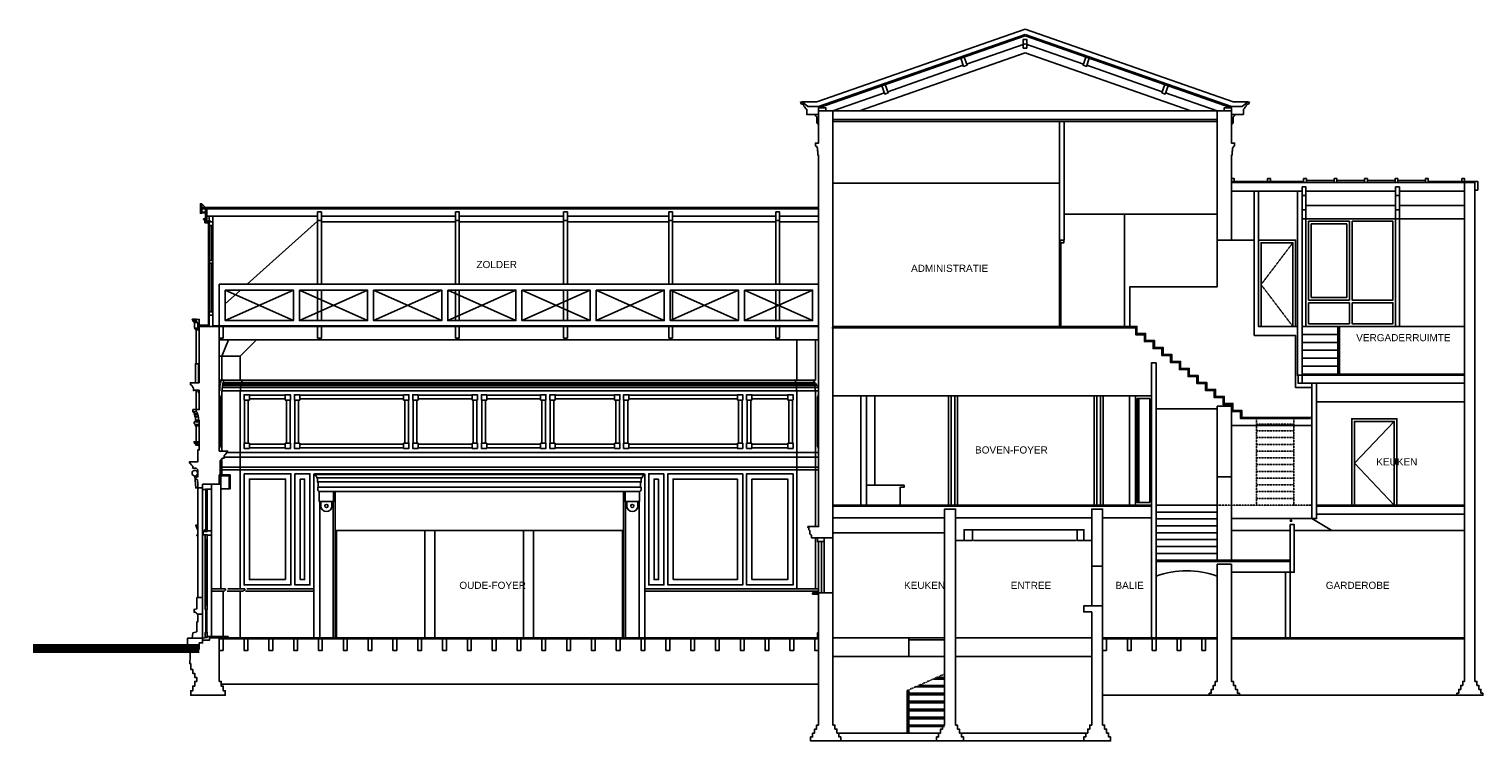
# Model space of a CAD drawing. Extents: x 0 to 286551, y -50 to 581131.
# Tile 112 of 207: x 149278 to 185879, y 526802 to 544734. Entities that reach past the tile are written whole.
import ezdxf

# ---------------------------------------------------------------- set-up
doc = ezdxf.new("R2010")
doc.units = 0
doc.header["$MEASUREMENT"] = 0
doc.linetypes.add('DASHDOT', pattern=[25.4, 12.7, -6.35, 0, -6.35])
doc.linetypes.add('HIDDEN', pattern=[9.525, 6.35, -3.175])
for name, color, linetype in [('0.09', 7, 'CONTINUOUS'), ('0.13', 5, 'CONTINUOUS'), ('0.18', 1, 'CONTINUOUS'), ('0.25', 2, 'CONTINUOUS'), ('BESTAANDE KOZIJNEN', 5, 'CONTINUOUS')]:
    doc.layers.add(name, color=color, linetype=linetype)

msp = doc.modelspace()

# ---------------------------------------------------------------- linework, layer by layer
at = {"layer": '0.09'}
for p in [(169113, 542901), (179590, 542901)]:
    msp.add_line(p, (174351, 544734), dxfattribs=at)
for points in [[(168742, 542901), (169113, 542901)], [(179961, 542901), (179590, 542901)], [(181422, 540539), (181422, 540178)], [(183680, 540539), (183680, 540178)], [(183775, 540539), (183775, 540178)], [(181422, 537242), (181422, 539958)], [(154067, 534172), (154097, 534239), (154097, 535455), (154097, 535455), (154067, 535522)], [(153524, 533176), (153473, 533176), (153452, 533475)], [(154317, 533152), (154107, 533152)], [(169154, 530532), (169154, 531822)], [(169514, 531922), (169514, 530532)]]:
    msp.add_lwpolyline(points, dxfattribs=at)
at = {"layer": '0.09', "linetype": 'HIDDEN'}
msp.add_lwpolyline([(180179, 534782), (181115, 534782)], dxfattribs=at)
at = {"layer": '0.09'}
msp.add_circle((153452, 533546), 71.4, dxfattribs=at)
at = {"layer": '0.13'}
for p, q in [((172881, 543851), (174351, 544365)), ((175822, 543851), (174351, 544365)), ((170180, 542672), (174351, 544132)), ((178523, 542672), (174351, 544132)), ((170897, 543156), (172796, 543821)), ((177806, 543156), (175906, 543821)), ((169514, 542672), (170812, 543127)), ((179189, 542672), (177890, 543127)), ((156764, 532832), (156594, 532832)), ((156764, 532832), (156934, 532832)), ((164464, 532832), (164294, 532832)), ((164464, 532832), (164634, 532832))]:
    msp.add_line(p, q, dxfattribs=at)
for points in [[(169514, 542672), (179189, 542672)], [(185419, 540868), (179549, 540868)], [(179549, 540648), (181327, 540648)], [(183680, 540648), (181422, 540648)], [(183775, 540648), (185419, 540648)], [(183680, 540288), (181422, 540288)], [(185419, 540288), (183775, 540288)], [(156541, 540019), (153753, 540019)], [(153813, 539893), (153813, 540019)], [(153903, 539878), (153903, 540019)], [(154767, 538309), (156541, 539898)], [(156541, 539908), (156541, 538309)], [(156636, 540019), (160011, 540019)], [(156636, 539908), (156636, 538309)], [(156636, 539878), (160011, 539878)], [(160011, 539908), (160011, 538309)], [(160106, 540019), (162734, 540019)], [(160106, 539908), (160106, 538309)], [(160106, 539878), (162734, 539878)], [(162734, 539908), (162734, 538309)], [(162829, 540019), (165384, 540019)], [(162829, 539908), (162829, 538309)], [(162829, 539878), (165384, 539878)], [(165384, 539908), (165384, 538309)], [(165479, 540019), (168079, 540019)], [(165479, 539908), (165479, 538309)], [(165479, 539878), (168079, 539878)], [(168079, 539908), (168079, 538309)], [(168174, 540019), (169154, 540019)], [(168174, 539908), (168174, 538309)], [(168174, 539878), (169154, 539878)], [(176858, 540072), (176858, 537242)], [(185419, 539958), (181422, 539958)], [(183680, 537242), (183680, 539958)], [(183775, 537242), (183775, 539958)], [(153793, 539855), (153793, 537299)], [(153813, 538905), (153813, 539788)], [(153863, 538985), (153863, 539725)], [(153883, 538985), (153883, 539725)], [(153903, 538985), (153903, 539725)], [(153813, 538838), (153813, 537614)], [(153863, 538758), (153863, 537694)], [(153883, 538758), (153883, 537694)], [(153903, 538758), (153903, 537694)], [(169154, 538309), (154067, 538309)], [(154067, 537242), (154067, 538309)], [(154217, 537816), (154599, 538159)], [(154217, 538159), (155934, 537392)], [(155934, 538159), (154217, 537392)], [(156084, 538159), (157801, 537392)], [(157801, 538159), (156084, 537392)], [(156541, 538159), (156541, 537392)], [(156636, 538159), (156636, 537392)], [(157951, 538159), (159668, 537392)], [(159668, 538159), (157951, 537392)], [(159818, 538159), (161535, 537392)], [(161535, 538159), (159818, 537392)], [(160011, 538159), (160011, 537392)], [(160106, 538159), (160106, 537392)], [(161685, 538159), (163402, 537392)], [(163402, 538159), (161685, 537392)], [(162734, 538159), (162734, 537392)], [(162829, 538159), (162829, 537392)], [(163552, 538159), (165269, 537392)], [(165269, 538159), (163552, 537392)], [(165419, 538159), (167136, 537392)], [(167136, 538159), (165419, 537392)], [(165479, 538159), (165479, 537392)], [(167286, 538159), (169003, 537392)], [(169003, 538159), (167286, 537392)], [(168079, 538159), (168079, 537392)], [(168174, 538159), (168174, 537392)], [(153394, 537424), (153474, 537424)], [(153404, 537404), (153474, 537404)], [(153414, 537374), (153484, 537374)], [(153444, 537344), (153514, 537344)], [(153454, 537202), (153524, 537202)], [(153484, 536304), (153484, 537162)], [(153484, 537162), (153549, 537162)], [(181327, 537242), (185419, 537242)], [(182227, 537042), (181327, 537042)], [(182227, 537242), (182227, 536042), (182267, 536042), (182267, 537242)], [(154132, 535892), (154132, 536492), (154301, 536902)], [(154591, 535892), (154591, 536492), (155001, 536902)], [(168610, 535892), (168610, 536902)], [(169074, 535892), (169074, 536902)], [(182227, 536842), (181327, 536842)], [(182227, 536642), (181327, 536642)], [(153544, 536304), (153464, 536304), (153464, 535824)], [(153564, 536304), (153544, 536304), (153544, 535824)], [(154132, 536492), (154067, 536492)], [(154591, 536492), (154132, 536492)], [(182227, 536442), (181327, 536442)], [(182227, 536242), (181327, 536242)], [(168571, 535892), (154631, 535892)], [(153484, 535150), (153484, 535629)], [(154601, 535622), (154142, 535622)], [(154147, 535757), (154606, 535757)], [(154606, 535707), (154147, 535707)], [(154613, 535787), (154154, 535787)], [(154631, 535832), (154171, 535832)], [(168600, 535622), (154601, 535622)], [(154606, 535757), (168595, 535757)], [(168595, 535707), (154606, 535707)], [(168588, 535787), (154613, 535787)], [(168571, 535832), (154631, 535832)], [(154825, 535522), (154825, 535512), (155725, 535512), (155725, 535522)], [(156093, 535522), (156093, 535512), (158705, 535512), (158705, 535522)], [(159073, 535522), (159073, 535512), (160430, 535512), (160430, 535522)], [(162155, 535522), (162155, 535512), (160798, 535512), (160798, 535522)], [(164020, 535522), (164020, 535512), (162523, 535512), (162523, 535522)], [(167109, 535522), (167109, 535512), (164378, 535512), (164378, 535522)], [(168376, 535522), (168376, 535512), (167477, 535512), (167477, 535522)], [(168571, 535832), (169034, 535832)], [(168588, 535787), (169052, 535787)], [(169059, 535757), (168595, 535757)], [(168595, 535707), (169059, 535707)], [(169064, 535622), (168600, 535622)], [(169034, 535832), (169074, 535832)], [(169052, 535787), (169106, 535787)], [(169059, 535757), (169124, 535757)], [(169059, 535707), (169124, 535707)], [(169064, 535622), (169134, 535622)], [(169154, 534172), (169124, 534239), (169124, 535455), (169124, 535455), (169154, 535522)], [(170569, 533242), (170569, 535492)], [(172421, 532742), (172421, 535492)], [(172489, 532742), (172489, 535492)], [(172585, 532742), (172585, 535492)], [(172652, 532742), (172652, 535492)], [(176091, 532742), (176091, 535492)], [(176159, 532742), (176159, 535492)], [(176254, 532742), (176254, 535492)], [(176322, 532742), (176322, 535492)], [(176979, 535492), (176979, 532742)], [(181327, 535812), (185419, 535812)], [(154691, 534306), (154701, 534306), (154701, 535388), (154691, 535388)], [(154825, 534306), (154795, 534306), (154795, 535388), (154825, 535388)], [(154825, 535388), (154825, 535418), (155725, 535418), (155725, 535388)], [(155725, 534306), (155755, 534306), (155755, 535388), (155725, 535388)], [(155859, 534306), (155849, 534306), (155849, 535388)], [(155959, 534306), (155969, 534306), (155969, 535388), (155959, 535388)], [(156093, 534306), (156063, 534306), (156063, 535388), (156093, 535388)], [(156093, 535388), (156093, 535418), (158705, 535418), (158705, 535388)], [(158705, 534306), (158735, 534306), (158735, 535388), (158705, 535388)], [(158839, 534306), (158829, 534306), (158829, 535388)], [(158939, 534306), (158949, 534306), (158949, 535388), (158939, 535388)], [(159073, 534306), (159043, 534306), (159043, 535388), (159073, 535388)], [(159073, 535388), (159073, 535418), (160430, 535418), (160430, 535388)], [(160430, 534306), (160460, 534306), (160460, 535388), (160430, 535388)], [(160564, 534306), (160554, 534306), (160554, 535388)], [(160664, 534306), (160674, 534306), (160674, 535388)], [(160798, 534306), (160768, 534306), (160768, 535388), (160798, 535388)], [(162155, 535388), (162155, 535418), (160798, 535418), (160798, 535388)], [(162155, 534306), (162185, 534306), (162185, 535388), (162155, 535388)], [(162289, 534306), (162279, 534306), (162279, 535388), (162289, 535388)], [(162389, 534306), (162399, 534306), (162399, 535388)], [(162523, 534306), (162493, 534306), (162493, 535388), (162523, 535388)], [(164020, 535388), (164020, 535418), (162523, 535418), (162523, 535388)], [(164020, 534306), (164050, 534306), (164050, 535388), (164020, 535388)], [(164154, 534306), (164144, 534306), (164144, 535388), (164154, 535388)], [(164244, 534306), (164254, 534306), (164254, 535388)], [(164378, 534306), (164348, 534306), (164348, 535388), (164378, 535388)], [(167109, 535388), (167109, 535418), (164378, 535418), (164378, 535388)], [(167109, 534306), (167139, 534306), (167139, 535388), (167109, 535388)], [(167243, 534306), (167233, 534306), (167233, 535388), (167243, 535388)], [(167343, 534306), (167353, 534306), (167353, 535388)], [(167477, 534306), (167447, 534306), (167447, 535388), (167477, 535388)], [(168376, 535388), (168376, 535418), (167477, 535418), (167477, 535388)], [(168376, 534306), (168406, 534306), (168406, 535388), (168376, 535388)], [(168510, 534306), (168500, 534306), (168500, 535388), (168510, 535388)], [(177217, 532809), (177217, 535425)], [(153484, 535090), (153404, 535090)], [(153434, 534837), (153564, 534837)], [(153516, 535045), (153436, 535045)], [(153454, 535015), (153534, 535015)], [(153464, 534965), (153534, 534965)], [(153465, 534775), (153564, 534775)], [(153564, 534756), (153465, 534756)], [(183645, 534852), (182645, 533797), (183645, 532742)], [(153469, 534737), (153474, 534737), (153481, 534701)], [(153474, 534737), (153564, 534737)], [(153484, 534340), (153484, 534701)], [(153564, 534320), (153432, 534320), (153432, 534340), (153564, 534340)], [(153440, 534300), (153564, 534300)], [(153465, 534270), (153564, 534270)], [(153479, 534252), (153564, 534252)], [(154267, 534072), (169154, 534072)], [(154825, 534306), (154825, 534276), (155725, 534276), (155725, 534306)], [(154825, 534172), (154825, 534182), (155725, 534182), (155725, 534172)], [(156093, 534306), (156093, 534276), (158705, 534276), (158705, 534306)], [(156093, 534172), (156093, 534182), (158705, 534182), (158705, 534172)], [(159073, 534306), (159073, 534276), (160430, 534276), (160430, 534306)], [(159073, 534172), (159073, 534182), (160430, 534182), (160430, 534172)], [(162155, 534306), (162155, 534276), (160798, 534276), (160798, 534306)], [(162155, 534172), (162155, 534182), (160798, 534182), (160798, 534172)], [(164020, 534306), (164020, 534276), (162523, 534276), (162523, 534306)], [(164020, 534172), (164020, 534182), (162523, 534182), (162523, 534172)], [(167109, 534306), (167109, 534276), (164378, 534276), (164378, 534306)], [(167109, 534172), (167109, 534182), (164378, 534182), (164378, 534172)], [(168376, 534306), (168376, 534276), (167477, 534276), (167477, 534306)], [(168376, 534172), (168376, 534182), (167477, 534182), (167477, 534172)], [(154087, 533702), (169154, 533702)], [(154132, 533532), (154132, 533907)], [(169154, 533952), (154187, 533952)], [(154087, 533632), (169154, 533632)], [(156449, 529402), (156449, 533532), (156449, 533532), (156449, 533532)], [(160614, 533532), (156469, 533532), (156469, 533512), (156519, 533450), (156519, 533430), (156539, 533420), (156539, 533327), (156559, 533307), (156559, 533192), (156544, 533192), (156544, 533112), (156554, 533112), (156574, 533092), (156574, 533082), (156584, 533082), (160614, 533082)], [(164759, 533512), (156469, 533512)], [(164709, 533430), (156519, 533430)], [(156539, 533327), (164689, 533327)], [(160614, 533532), (164759, 533532), (164759, 533512), (164709, 533450), (164709, 533430), (164689, 533420), (164689, 533327), (164669, 533307), (164669, 533192), (164684, 533192), (164684, 533112), (164674, 533112), (164654, 533092), (164654, 533082), (164644, 533082), (160614, 533082)], [(164779, 529402), (164779, 533532), (164779, 533532), (164779, 533532)], [(179189, 533452), (179189, 531352)], [(179549, 533452), (179549, 531352)], [(153524, 533182), (153524, 530412)], [(153644, 533268), (153644, 533132), (153724, 533132), (153724, 533147), (153869, 533147), (153869, 533268), (153644, 533268)], [(153644, 533132), (153644, 529391)], [(153724, 533012), (153724, 532202)], [(153744, 533012), (153744, 532202)], [(153764, 533012), (153764, 532202)], [(153869, 532094), (153869, 533147)], [(154107, 533268), (154107, 530632)], [(154337, 533272), (154337, 533152), (154317, 533152), (154317, 533272)], [(156559, 533192), (164669, 533192)], [(156594, 532832), (156584, 532832), (156584, 533082)], [(156934, 532832), (156944, 532832), (156944, 533082)], [(156984, 529402), (156984, 533082), (156984, 533082), (156984, 533082)], [(164244, 529402), (164244, 533082), (164244, 533082), (164244, 533082)], [(164294, 532832), (164284, 532832), (164284, 533082)], [(164634, 532832), (164644, 532832), (164644, 533082)], [(156594, 529402), (156594, 532832)], [(156624, 532722), (156624, 532832)], [(156904, 532722), (156904, 532832)], [(156934, 529402), (156934, 532832)], [(164294, 529402), (164294, 532832)], [(164324, 532722), (164324, 532832)], [(164604, 532722), (164604, 532832)], [(164634, 529402), (164634, 532832)], [(177652, 532742), (179189, 532742)], [(177652, 532569), (179189, 532569)], [(153724, 532082), (153764, 532082), (153764, 532202), (153724, 532202), (153724, 532137)], [(169514, 532422), (172326, 532422)], [(172601, 532422), (176030, 532422)], [(176305, 532422), (177532, 532422)], [(177652, 532395), (179189, 532395)], [(177652, 532221), (179189, 532221)], [(181572, 532402), (179549, 532402)], [(181693, 532512), (185419, 532512)], [(153724, 532082), (153724, 532082), (153724, 532082), (153724, 532137), (153675, 532094), (153675, 532082), (153724, 532082)], [(153714, 530234), (153714, 531872)], [(153739, 530234), (153739, 531872)], [(153764, 530234), (153764, 531872)], [(153869, 529432), (153869, 531982)], [(156984, 532102), (164244, 532102)], [(157014, 532102), (157014, 529402)], [(164214, 532102), (164214, 529402)], [(169074, 530632), (169074, 531922)], [(169224, 530532), (169224, 531822)], [(169294, 530532), (169294, 531822)], [(172819, 531852), (173026, 531852), (173026, 532122)], [(173056, 531852), (175637, 531852)], [(175833, 531852), (175667, 531852), (175667, 532122)], [(177652, 532047), (179189, 532047)], [(177652, 531874), (179189, 531874)], [(181028, 532102), (179549, 532102)], [(182072, 532102), (181128, 532102)], [(177652, 531700), (179189, 531700)], [(177652, 531526), (179189, 531526)], [(176030, 531202), (176030, 530202)], [(176305, 531202), (176305, 530202)], [(153869, 530632), (154107, 530632), (154222, 530632), (154222, 530602), (154212, 530602), (154187, 530577), (153869, 530577)], [(154167, 530577), (154167, 530577), (154167, 529432)], [(154285, 530632), (154591, 530632), (154706, 530632), (154706, 530602), (154696, 530602), (154671, 530577), (154261, 530577)], [(154591, 530577), (154591, 529402)], [(154726, 530577), (156449, 530577)], [(154756, 530632), (156449, 530632)], [(164779, 530632), (169154, 530632)], [(164779, 530577), (169154, 530577)], [(153524, 529992), (153644, 529992)], [(153724, 530114), (153724, 529536)], [(153754, 530114), (153754, 529536)], [(153644, 529391), (153268, 529391), (153268, 529221)], [(153764, 529416), (153714, 529416), (153714, 529536), (153764, 529536), (153764, 529416), (153764, 529416)], [(171426, 529402), (172326, 529402)], [(171426, 529352), (172326, 529352)], [(171426, 528932), (172326, 528932)], [(169154, 528232), (154117, 528232)], [(171589, 528162), (172326, 528162)], [(171680, 528202), (172326, 528202)], [(172043, 528362), (172326, 528362)], [(172133, 528402), (172326, 528402)], [(171386, 528073), (171386, 527002)], [(171426, 528091), (171426, 527002)], [(171426, 528002), (172326, 528002)], [(171426, 527962), (172326, 527962)], [(171426, 527802), (172326, 527802)], [(178989, 527952), (176305, 527952)], [(179749, 527952), (185219, 527952)], [(171426, 527762), (172326, 527762)], [(171426, 527602), (172326, 527602)], [(171426, 527562), (172326, 527562)], [(171426, 527402), (172326, 527402)], [(171426, 527362), (172326, 527362)], [(171426, 527202), (172326, 527202)], [(171426, 527162), (172326, 527162)]]:
    msp.add_lwpolyline(points, dxfattribs=at)
for points in [[(153813, 539878), (153903, 539878), (153903, 539788), (153813, 539788)], [(181489, 539891), (182517, 539891), (182517, 537909), (181489, 537909)], [(182584, 539891), (183613, 539891), (183613, 537909), (182584, 537909)], [(153903, 539725), (153863, 539725), (153863, 539788), (153903, 539788)], [(181556, 539824), (182450, 539824), (182450, 537976), (181556, 537976)], [(175215, 539419), (175215, 539367), (175255, 539367), (175255, 539352), (175329, 539352), (175329, 539419)], [(175255, 537242), (175215, 537242), (175215, 539367), (175255, 539367)], [(180227, 537242), (180227, 539419), (181161, 539419), (181161, 537242), (181094, 537242), (181094, 539352), (180294, 539352), (180294, 537242)], [(153813, 538905), (153903, 538905), (153903, 538838), (153813, 538838)], [(153813, 538838), (153903, 538838), (153903, 538905), (153813, 538905)], [(153903, 538905), (153863, 538905), (153863, 538985), (153903, 538985)], [(153903, 538838), (153863, 538838), (153863, 538758), (153903, 538758)], [(154217, 538159), (155934, 538159), (155934, 537392), (154217, 537392)], [(156084, 538159), (157801, 538159), (157801, 537392), (156084, 537392)], [(157951, 538159), (159668, 538159), (159668, 537392), (157951, 537392)], [(159818, 538159), (161535, 538159), (161535, 537392), (159818, 537392)], [(161685, 538159), (163402, 538159), (163402, 537392), (161685, 537392)], [(163552, 538159), (165269, 538159), (165269, 537392), (163552, 537392)], [(165419, 538159), (167136, 538159), (167136, 537392), (165419, 537392)], [(167286, 538159), (169003, 538159), (169003, 537392), (167286, 537392)], [(153903, 537694), (153863, 537694), (153863, 537614), (153903, 537614)], [(181489, 537842), (182517, 537842), (182517, 537309), (181489, 537309)], [(182584, 537842), (183613, 537842), (183613, 537309), (182584, 537309)], [(153813, 537524), (153903, 537524), (153903, 537614), (153813, 537614)], [(154825, 535388), (154825, 535522), (154691, 535522), (154691, 535388)], [(155725, 535388), (155725, 535522), (155859, 535522), (155859, 535388)], [(156093, 535388), (156093, 535522), (155959, 535522), (155959, 535388)], [(158705, 535388), (158705, 535522), (158839, 535522), (158839, 535388)], [(159073, 535388), (159073, 535522), (158939, 535522), (158939, 535388)], [(160430, 535388), (160430, 535522), (160564, 535522), (160564, 535388)], [(160798, 535388), (160798, 535522), (160664, 535522), (160664, 535388)], [(162155, 535388), (162155, 535522), (162289, 535522), (162289, 535388)], [(162523, 535388), (162523, 535522), (162389, 535522), (162389, 535388)], [(164020, 535388), (164020, 535522), (164154, 535522), (164154, 535388)], [(164378, 535388), (164378, 535522), (164244, 535522), (164244, 535388)], [(167109, 535388), (167109, 535522), (167243, 535522), (167243, 535388)], [(167477, 535388), (167477, 535522), (167343, 535522), (167343, 535388)], [(168376, 535388), (168376, 535522), (168510, 535522), (168510, 535388)], [(177132, 535492), (177532, 535492), (177532, 532742), (177132, 532742)], [(177173, 535425), (177491, 535425), (177491, 532809), (177173, 532809)], [(182578, 532742), (182578, 534919), (183712, 534919), (183712, 532742), (183645, 532742), (183645, 534852), (182645, 534852), (182645, 532742)], [(154825, 534306), (154825, 534172), (154691, 534172), (154691, 534306)], [(155725, 534306), (155725, 534172), (155859, 534172), (155859, 534306)], [(156093, 534306), (156093, 534172), (155959, 534172), (155959, 534306)], [(158705, 534306), (158705, 534172), (158839, 534172), (158839, 534306)], [(159073, 534306), (159073, 534172), (158939, 534172), (158939, 534306)], [(160430, 534306), (160430, 534172), (160564, 534172), (160564, 534306)], [(160798, 534306), (160798, 534172), (160664, 534172), (160664, 534306)], [(162155, 534306), (162155, 534172), (162289, 534172), (162289, 534306)], [(162523, 534306), (162523, 534172), (162389, 534172), (162389, 534306)], [(164020, 534306), (164020, 534172), (164154, 534172), (164154, 534306)], [(164378, 534306), (164378, 534172), (164244, 534172), (164244, 534306)], [(167109, 534306), (167109, 534172), (167243, 534172), (167243, 534306)], [(167477, 534306), (167477, 534172), (167343, 534172), (167343, 534306)], [(168376, 534306), (168376, 534172), (168510, 534172), (168510, 534306)], [(154691, 533532), (155869, 533532), (155869, 530732), (154691, 530732)], [(155735, 530866), (154825, 530866), (154825, 533398), (155735, 533398)], [(155969, 533532), (156349, 533532), (156349, 530732), (155969, 530732)], [(156103, 533398), (156215, 533398), (156215, 530866), (156103, 530866)], [(165259, 533532), (164879, 533532), (164879, 530732), (165259, 530732)], [(165125, 533398), (165013, 533398), (165013, 530866), (165125, 530866)], [(167243, 533532), (165359, 533532), (165359, 530732), (167243, 530732)], [(165493, 530866), (167109, 530866), (167109, 533398), (165493, 533398)], [(168510, 533532), (167343, 533532), (167343, 530732), (168510, 530732)], [(167477, 530866), (168376, 530866), (168376, 533398), (167477, 533398)], [(153724, 533147), (153764, 533147), (153764, 533012), (153724, 533012)], [(159239, 529402), (159489, 529402), (159489, 532102), (159239, 532102)], [(161729, 529402), (161979, 529402), (161979, 532102), (161729, 532102)]]:
    msp.add_lwpolyline(points, close=True, dxfattribs=at)
at = {"layer": '0.13', "linetype": 'HIDDEN'}
for points in [[(181094, 539352), (180294, 538297), (181094, 537242)], [(180179, 534952), (180179, 532742)], [(181115, 534952), (181115, 532742)], [(180179, 534612), (181115, 534612)], [(180179, 534442), (181115, 534442)], [(180179, 534272), (181115, 534272)], [(180179, 534102), (181115, 534102)], [(180179, 533932), (181115, 533932)], [(180179, 533762), (181115, 533762)], [(180179, 533592), (181115, 533592)], [(180179, 533422), (181115, 533422)], [(180179, 533252), (181115, 533252)], [(180179, 533082), (181115, 533082)], [(180179, 532912), (181115, 532912)], [(179189, 532742), (181572, 532742)]]:
    msp.add_lwpolyline(points, dxfattribs=at)
at = {"layer": '0.13'}
for points in [[(153484, 537162), (153469, 537162), (153469, 537169, 0.267949), (153464, 537177), (153464, 537182), (153454, 537182, -1), (153454, 537202), (153444, 537202), (153444, 537344), (153434, 537344, 0.414214), (153414, 537364), (153414, 537374), (153404, 537374), (153404, 537404), (153394, 537404, -1), (153394, 537424)], [(154132, 534102), (154132, 535622), (154142, 535622), (154142, 535707), (154147, 535707), (154147, 535757, 0.420681), (154154, 535787, -0.447876), (154154, 535815, 0.268963), (154164, 535832), (154171, 535832), (154171, 535892), (154171, 535892), (154132, 535892)], [(154591, 530632), (154591, 535622), (154601, 535622), (154601, 535707), (154606, 535707), (154606, 535757, 0.420681), (154613, 535787, -0.447876), (154613, 535815, 0.268963), (154624, 535832), (154631, 535832), (154631, 535892), (154631, 535892), (154171, 535892)], [(168610, 530632), (168610, 535622), (168600, 535622), (168600, 535707), (168595, 535707), (168595, 535757, -0.420681), (168588, 535787, 0.447876), (168588, 535815, -0.268963), (168578, 535832), (168571, 535832), (168571, 535892), (168571, 535892), (169034, 535892)], [(169074, 532202), (169074, 535622), (169064, 535622), (169064, 535707), (169059, 535707), (169059, 535757, -0.420681), (169052, 535787, 0.447876), (169051, 535815, -0.268963), (169041, 535832), (169034, 535832), (169034, 535892), (169034, 535892), (169074, 535892)], [(153504, 530134), (153504, 530134), (153504, 530412), (153524, 530412), (153524, 531952), (153519, 531952, -0.638121), (153515, 531961, 0.515951), (153514, 531969, -0.276806), (153509, 531977), (153504, 531977), (153504, 531992), (153524, 531992), (153524, 532132), (153519, 532132), (153499, 532167), (153494, 532167), (153494, 532197), (153489, 532197, -0.638121), (153485, 532206, 0.515951), (153484, 532214, -0.276806), (153479, 532222), (153474, 532222), (153474, 532237), (153524, 532237), (153524, 533332), (153524, 533332), (153524, 533332), (153514, 533332), (153514, 533382), (153504, 533382), (153504, 533392, -0.414214), (153479, 533417), (153469, 533417), (153469, 533442), (153524, 533452), (153524, 533632), (153524, 533632), (153484, 533672), (153404, 533672), (153404, 533722), (153394, 533722, 0.414214), (153374, 533742), (153374, 533752, -0.414214), (153349, 533777, 0.414214), (153324, 533802), (153324, 533807), (153314, 533807), (153314, 533832), (153524, 533832), (153524, 534132, -0.103244), (153524, 534132), (153564, 534132), (153564, 534880), (153544, 534880), (153544, 534965), (153534, 534965), (153534, 535015, -0.579531), (153516, 535045, 0.417236), (153509, 535072, -0.268963), (153499, 535090), (153484, 535090), (153484, 535150), (153484, 535150), (153564, 535150), (153564, 535559), (153564, 535559), (153564, 535559), (153564, 535559), (153564, 535559), (153554, 535559), (153554, 535569, 0.414214), (153544, 535579), (153544, 535589), (153539, 535589, 0.414214), (153499, 535629)], [(153484, 535150), (153404, 535150), (153404, 535150), (153404, 535090), (153419, 535090, 0.268963), (153429, 535072, -0.417236), (153436, 535045, 0.579531), (153454, 535015), (153454, 534965), (153464, 534965), (153464, 534880), (153544, 534880)], [(153432, 534340), (153432, 534320), (153440, 534320), (153440, 534300), (153445, 534300, -0.414214), (153465, 534280), (153465, 534270), (153472, 534270, 0.69108), (153479, 534252)], [(153382, 529391), (153382, 529391), (153404, 529522), (153499, 529552), (153499, 529802), (153524, 529802), (153524, 529992), (153514, 529992), (153514, 530002, -0.414214), (153484, 530032), (153474, 530032), (153474, 530042), (153434, 530042), (153434, 530117), (153504, 530134), (153504, 530412), (153644, 530412)]]:
    msp.add_lwpolyline(points, format="xyb", dxfattribs=at)
for points in [[(153869, 532094), (153764, 532094), (153764, 532080), (153659, 532071), (153659, 531992), (153748, 531992, -1), (153764, 531992), (153764, 531982), (153869, 531982)], [(153764, 531982), (153764, 531992, 1), (153748, 531992), (153714, 531992), (153714, 531872), (153764, 531872)], [(153764, 530234), (153764, 530234, 1), (153764, 530234), (153714, 530234), (153714, 530114), (153764, 530114)]]:
    msp.add_lwpolyline(points, format="xyb", close=True, dxfattribs=at)
at = {"layer": '0.13', "linetype": 'DASHDOT'}
msp.add_lwpolyline([(171386, 528073), (172326, 528487)], dxfattribs=at)
at = {"layer": '0.13'}
for centre in [(156764, 532722), (164464, 532722)]:
    msp.add_circle(centre, 40, dxfattribs=at)
for centre, radius, start, end in [((153482, 534822), 50, 162.5424, 251.3682), ((153469, 534747), 10, 109.1405, 270), ((153462, 534766), 10, 289.1405, 74.7743), ((156764, 532722), 140, 180, 0), ((164464, 532722), 140, 180, 0)]:
    msp.add_arc(centre, radius, start, end, dxfattribs=at)
at = {"layer": '0.18'}
msp.add_lwpolyline([(176990, 537242), (176990, 538242), (179189, 538242), (179189, 539419)], dxfattribs=at)
at = {"layer": '0.25'}
for p, q in [((169154, 542780), (174351, 544598)), ((169164, 542751), (174351, 544566)), ((179549, 542780), (174351, 544598)), ((179539, 542751), (174351, 544566)), ((169514, 535492), (177532, 535492)), ((153564, 529221), (149378, 529221)), ((153399, 528068), (153399, 528184)), ((154167, 528184), (154167, 528068)), ((153349, 527952), (153349, 528068)), ((153349, 528068), (153399, 528068)), ((154217, 527952), (153349, 527952)), ((154167, 528068), (154217, 528068)), ((154217, 528068), (154217, 527952))]:
    msp.add_line(p, q, dxfattribs=at)
for points in [[(174306, 544475), (174396, 544475), (174396, 544255), (174306, 544255)], [(174396, 544475), (174306, 544475), (174306, 544255), (174396, 544255)], [(172733, 544000), (172818, 544030), (172891, 543822), (172806, 543793)], [(175969, 544000), (175884, 544030), (175812, 543822), (175897, 543793)], [(170834, 543336), (170749, 543306), (170822, 543098), (170907, 543128)], [(177868, 543336), (177953, 543306), (177881, 543098), (177796, 543128)], [(169338, 542672), (169154, 542672), (169154, 542751), (169338, 542751)], [(179365, 542672), (179549, 542672), (179549, 542751), (179365, 542751)], [(179549, 540898), (179619, 540898), (179619, 540968), (179549, 540968)], [(180457, 540898), (180527, 540898), (180527, 540968), (180457, 540968)], [(181365, 540868), (181435, 540868), (181435, 540968), (181365, 540968)], [(182132, 540868), (182202, 540868), (182202, 540968), (182132, 540968)], [(182899, 540868), (182969, 540868), (182969, 540968), (182899, 540968)], [(183666, 540868), (183736, 540868), (183736, 540968), (183666, 540968)], [(184432, 540868), (184502, 540868), (184502, 540968), (184432, 540968)], [(185349, 540898), (185419, 540898), (185419, 540968), (185349, 540968)], [(179549, 540898), (181365, 540898), (181365, 540868), (179549, 540868)], [(181207, 540648), (181327, 540648), (181327, 536012), (181207, 536012)], [(181327, 540759), (181422, 540759), (181422, 540539), (181327, 540539)], [(183680, 540759), (183775, 540759), (183775, 540539), (183680, 540539)], [(184502, 540898), (185679, 540898), (185679, 540868), (184502, 540868)], [(185679, 540868), (185419, 540868), (185419, 528302), (185369, 528302), (185369, 528202), (185319, 528202), (185319, 528102), (185269, 528102), (185269, 528002), (185219, 528002), (185219, 527952), (185879, 527952), (185879, 528002), (185829, 528002), (185829, 528102), (185779, 528102), (185779, 528202), (185729, 528202), (185729, 528302), (185679, 528302)], [(185679, 540678), (185749, 540678), (185749, 540898), (185679, 540898)], [(153623, 540095), (153623, 540335), (153593, 540335), (153593, 540095)], [(153623, 540238), (153623, 540335), (153720, 540238)], [(169154, 540208), (169154, 540238), (153623, 540238), (153623, 540208)], [(153753, 539878), (153753, 540208), (153723, 540208), (153723, 539878)], [(156541, 540128), (156636, 540128), (156636, 539908), (156541, 539908)], [(160011, 540128), (160106, 540128), (160106, 539908), (160011, 539908)], [(162734, 540128), (162829, 540128), (162829, 539908), (162734, 539908)], [(165384, 540128), (165479, 540128), (165479, 539908), (165384, 539908)], [(168079, 540128), (168174, 540128), (168174, 539908), (168079, 539908)], [(181327, 540178), (181422, 540178), (181422, 539958), (181327, 539958)], [(183680, 540178), (183775, 540178), (183775, 539958), (183680, 539958)], [(153908, 537242), (153813, 537242), (153813, 537524), (153908, 537524)], [(153813, 537272), (153813, 537242), (153564, 537242), (153564, 537272)], [(154067, 537242), (154162, 537242), (154162, 536952), (154067, 536952)], [(156541, 537242), (156636, 537242), (156636, 536952), (156541, 536952)], [(160011, 537242), (160106, 537242), (160106, 536952), (160011, 536952)], [(162734, 537242), (162829, 537242), (162829, 536952), (162734, 536952)], [(165384, 537242), (165479, 537242), (165479, 536952), (165384, 536952)], [(168079, 537242), (168174, 537242), (168174, 536952), (168079, 536952)], [(181327, 536012), (181227, 536012), (181227, 535812), (181327, 535812)], [(181572, 532402), (181693, 532402), (181693, 535812), (181572, 535812)], [(179549, 535234), (179189, 535234), (179189, 533452), (179549, 533452)], [(176030, 531202), (176305, 531202), (176305, 532642), (176030, 532642)], [(181028, 531052), (181128, 531052), (181128, 532252), (181028, 532252)], [(179549, 531252), (179189, 531252), (179189, 528302), (179139, 528302), (179139, 528202), (179089, 528202), (179089, 528102), (179039, 528102), (179039, 528002), (178989, 528002), (178989, 527952), (179749, 527952), (179749, 528002), (179699, 528002), (179699, 528102), (179649, 528102), (179649, 528202), (179599, 528202), (179599, 528302), (179549, 528302)], [(169514, 530532), (169004, 530532), (169004, 530502), (169154, 530502), (169154, 527202), (169104, 527202), (169104, 527102), (169054, 527102), (169054, 527002), (169004, 527002), (169004, 526902), (168954, 526902), (168954, 526802), (169714, 526802), (169714, 526902), (169664, 526902), (169664, 527002), (169614, 527002), (169614, 527102), (169564, 527102), (169564, 527202), (169514, 527202)], [(154067, 529402), (153824, 529402), (153824, 529341), (153644, 529341), (153644, 529271), (153564, 529271), (153564, 529121), (153346, 529121), (153322, 528752), (153349, 528752), (153349, 528602), (153399, 528602), (153399, 528502), (153449, 528502), (153449, 528402), (153499, 528402), (153499, 528302), (153449, 528302), (153449, 528184), (153399, 528184), (153399, 528068), (153349, 528068), (153349, 527952), (154217, 527952), (154217, 528068), (154167, 528068), (154167, 528184), (154117, 528184), (154117, 528302), (154067, 528302)], [(154067, 529372), (154067, 529082), (154162, 529082), (154162, 529372)], [(154691, 529372), (154691, 529082), (154786, 529082), (154786, 529372)], [(155316, 529372), (155316, 529082), (155411, 529082), (155411, 529372)], [(155941, 529372), (155941, 529082), (156036, 529082), (156036, 529372)], [(156565, 529372), (156565, 529082), (156660, 529082), (156660, 529372)], [(157190, 529372), (157190, 529082), (157285, 529082), (157285, 529372)], [(157815, 529372), (157815, 529082), (157910, 529082), (157910, 529372)], [(158439, 529372), (158439, 529082), (158534, 529082), (158534, 529372)], [(159064, 529372), (159064, 529082), (159159, 529082), (159159, 529372)], [(159689, 529372), (159689, 529082), (159784, 529082), (159784, 529372)], [(160313, 529372), (160313, 529082), (160408, 529082), (160408, 529372)], [(160938, 529372), (160938, 529082), (161033, 529082), (161033, 529372)], [(161563, 529372), (161563, 529082), (161658, 529082), (161658, 529372)], [(162187, 529372), (162187, 529082), (162282, 529082), (162282, 529372)], [(162812, 529372), (162812, 529082), (162907, 529082), (162907, 529372)], [(163437, 529372), (163437, 529082), (163532, 529082), (163532, 529372)], [(164061, 529372), (164061, 529082), (164156, 529082), (164156, 529372)], [(164686, 529372), (164686, 529082), (164781, 529082), (164781, 529372)], [(165311, 529372), (165311, 529082), (165406, 529082), (165406, 529372)], [(165935, 529372), (165935, 529082), (166030, 529082), (166030, 529372)], [(166560, 529372), (166560, 529082), (166655, 529082), (166655, 529372)], [(167185, 529372), (167185, 529082), (167280, 529082), (167280, 529372)], [(167809, 529372), (167809, 529082), (167904, 529082), (167904, 529372)], [(168434, 529372), (168434, 529082), (168529, 529082), (168529, 529372)], [(169154, 529372), (169154, 529082), (169059, 529082), (169059, 529372)], [(176305, 529372), (176305, 529082), (176400, 529082), (176400, 529372)], [(176929, 529372), (176929, 529082), (177024, 529082), (177024, 529372)], [(177554, 529372), (177554, 529082), (177649, 529082), (177649, 529372)], [(178179, 529372), (178179, 529082), (178274, 529082), (178274, 529372)], [(178803, 529372), (178803, 529082), (178898, 529082), (178898, 529372)]]:
    msp.add_lwpolyline(points, close=True, dxfattribs=at)
for points in [[(168694, 542884), (168742, 542901), (168884, 542780), (169154, 542780)], [(180008, 542884), (179961, 542901), (179819, 542780), (179549, 542780)], [(179189, 542452), (169514, 542452)], [(179189, 542402), (169514, 542402)], [(175215, 539419), (175335, 539419), (175335, 542402), (175215, 542402), (175215, 539419)], [(169514, 540852), (175215, 540852)], [(180121, 539419), (180121, 540648)], [(180227, 540648), (180227, 537242), (181207, 537242), (181207, 540648)], [(181327, 536012), (181327, 540648)], [(181435, 540918), (182132, 540918)], [(182202, 540918), (182899, 540918)], [(182969, 540918), (183666, 540918)], [(183736, 540918), (184432, 540918)], [(153623, 540120), (153623, 540105), (153723, 540105), (153723, 540120), (153623, 540120)], [(153753, 539893), (153753, 539878), (153853, 539878), (153853, 539893), (153753, 539893)], [(175335, 540072), (179189, 540072)], [(180121, 537012), (180121, 539419), (179549, 539419)], [(153564, 536304), (153564, 537162)], [(169154, 537262), (153908, 537262)], [(169154, 537242), (154067, 537242)], [(169484, 537212), (177137, 537212), (177137, 537036), (177357, 537036), (177357, 536860), (177577, 536860), (177577, 536684), (177797, 536684), (177797, 536508), (178017, 536508), (178017, 536332), (178237, 536332), (178237, 536155), (178457, 536155), (178457, 535979), (178677, 535979), (178677, 535803), (178897, 535803), (178897, 535627), (179117, 535627), (179117, 535451), (179337, 535451), (179337, 535275), (179557, 535275), (179557, 535099), (179777, 535099), (179777, 534922), (179777, 534922), (181542, 534922)], [(169514, 537242), (177167, 537242), (177167, 537066), (177387, 537066), (177387, 536890), (177607, 536890), (177607, 536714), (177827, 536714), (177827, 536538), (178047, 536538), (178047, 536362), (178267, 536362), (178267, 536185), (178487, 536185), (178487, 536009), (178707, 536009), (178707, 535833), (178927, 535833), (178927, 535657), (179147, 535657), (179147, 535481), (179367, 535481), (179367, 535305), (179587, 535305), (179587, 535129), (179807, 535129), (179807, 534952), (179807, 534952), (181572, 534952)], [(181572, 534952), (181572, 535704), (181161, 535704), (181161, 537012), (180121, 537012)], [(154067, 536902), (169154, 536902)], [(177532, 529402), (177532, 536326), (177652, 536326), (177652, 529402)], [(181327, 536042), (185419, 536042)], [(181327, 536012), (185419, 536012)], [(170218, 532742), (170218, 535492)], [(170362, 532742), (170362, 535492)], [(177652, 535166), (179189, 535166)], [(185419, 535342), (181693, 535342)], [(179549, 534752), (181572, 534752)], [(181572, 534752), (181572, 532402), (182072, 532102), (185419, 532102)], [(154337, 533272), (154317, 533272), (154317, 533483), (154067, 533483), (154067, 533503), (154337, 533503), (154337, 533272)], [(154067, 533483), (154067, 533268)], [(170362, 533242), (171306, 533242), (171306, 533192), (171206, 533192), (171206, 532742)], [(169514, 532742), (177532, 532742)], [(169514, 532712), (177532, 532712)], [(185419, 532742), (181693, 532742)], [(185419, 532712), (181693, 532712)], [(169514, 532042), (172326, 532042)], [(172601, 531852), (172601, 531852), (172819, 531852), (172819, 532122), (175833, 532122), (175833, 531852), (176030, 531852)], [(177652, 531352), (181028, 531352)], [(177652, 531322), (181028, 531322)], [(181028, 531052), (179549, 531052)], [(180908, 531052), (180908, 529402)], [(181028, 531052), (181028, 529402)], [(176305, 530202), (176305, 530202), (175830, 530202), (175830, 530052), (176030, 530052), (176030, 527202), (175980, 527202), (175980, 527102), (175930, 527102), (175930, 527002), (175880, 527002), (175880, 526902), (175830, 526902), (175830, 526802), (176505, 526802), (176505, 526902), (176455, 526902), (176455, 527002), (176405, 527002), (176405, 527102), (176355, 527102), (176355, 527202), (176305, 527202), (176305, 530202), (176305, 530202), (176305, 530202), (176305, 530202), (176030, 530202)], [(154286, 529402), (154286, 529432), (153824, 529432)], [(154067, 529402), (169154, 529402)], [(154067, 529372), (169154, 529372)], [(169154, 529522), (169124, 529522), (169124, 529402)], [(169514, 528932), (171426, 528932), (171426, 529402), (169514, 529402)], [(172601, 529402), (176030, 529402)], [(176305, 529402), (179189, 529402)], [(176305, 529372), (179189, 529372)], [(179549, 529402), (185419, 529402)], [(179549, 529372), (185419, 529372)], [(172601, 528932), (176030, 528932)], [(169664, 527002), (172226, 527002)], [(169714, 526802), (172126, 526802)], [(172701, 527002), (175930, 527002)], [(172801, 526802), (175830, 526802)]]:
    msp.add_lwpolyline(points, dxfattribs=at)
for points in [[(168694, 542884), (168704, 542867, -0.263698), (168728, 542846, -0.422657), (168781, 542805, 0.319501), (168814, 542764)], [(180008, 542884), (179998, 542867, 0.263698), (179975, 542846, 0.422657), (179922, 542805, -0.319501), (179888, 542764)], [(168814, 542764), (168814, 542764), (168814, 542744, -0.414214), (168844, 542714), (168854, 542714), (168854, 542584), (169154, 542584)], [(169154, 541564), (169154, 532202), (168885, 532202), (168885, 532177), (168905, 532177), (168905, 532122), (168915, 532122, 0.414214), (168935, 532102), (168935, 532012), (168945, 532012, 0.414214), (168965, 531992), (168965, 531982), (168975, 531982), (168975, 531922), (169514, 531922), (169514, 542672), (169514, 542672), (169514, 542672), (169514, 542672), (169154, 542672), (169154, 542672), (169154, 542672), (169154, 542672), (169154, 542672), (169154, 542672), (169154, 542672), (169154, 542672), (169154, 542672), (169154, 542672), (169154, 542672), (169154, 542672), (169154, 542672), (169154, 541864), (169074, 541864), (169074, 541799), (169084, 541799), (169084, 541784, -0.459597), (169116, 541744), (169124, 541744), (169124, 541664), (169134, 541664), (169134, 541564), (169154, 541564)], [(179888, 542764), (179888, 542764), (179888, 542744, 0.414214), (179858, 542714), (179848, 542714), (179848, 542584), (179549, 542584)], [(153813, 539855), (153703, 539855), (153703, 539915), (153698, 539915), (153698, 539920, -0.414214), (153683, 539935), (153678, 539935), (153678, 539940), (153673, 539940), (153673, 539955), (153723, 539955), (153723, 539955)], [(153484, 537414, -2.414214), (153474, 537424), (153484, 537424)], [(154067, 535622), (154067, 535622), (154077, 535622), (154077, 535707), (154082, 535707), (154082, 535757, 0.420681), (154089, 535787, -0.447876), (154089, 535815, 0.268963), (154099, 535832), (154106, 535832), (154106, 535892), (154106, 535892), (154067, 535892)]]:
    msp.add_lwpolyline(points, format="xyb", dxfattribs=at)
for points in [[(169154, 542584), (169069, 542584), (169069, 542556), (169079, 542556), (169079, 542546, -0.414214), (169099, 542526), (169109, 542526), (169109, 542384), (169119, 542384, 1), (169119, 542364), (169129, 542364), (169129, 542359, -0.267949), (169134, 542351), (169134, 542344), (169149, 542344), (169154, 542344)], [(179549, 541564), (179549, 539419), (179189, 539419), (179189, 542672), (179549, 542672), (179549, 541864), (179628, 541864), (179628, 541799), (179618, 541799), (179618, 541784, 0.459597), (179587, 541744), (179578, 541744), (179578, 541664), (179568, 541664), (179568, 541564)], [(179549, 542584), (179633, 542584), (179633, 542556), (179623, 542556), (179623, 542546, 0.414214), (179603, 542526), (179593, 542526), (179593, 542384), (179583, 542384, -1), (179583, 542364), (179573, 542364), (179573, 542359, 0.267949), (179568, 542351), (179568, 542344), (179553, 542344), (179549, 542344)], [(153524, 537344), (153514, 537344, 0.414214), (153494, 537364), (153494, 537374), (153484, 537374), (153484, 537422), (153524, 537422), (153564, 537422), (153564, 537162), (153549, 537162), (153549, 537169, 0.267949), (153544, 537177), (153544, 537192, -2.414214), (153534, 537202), (153524, 537202)], [(153564, 535824), (153339, 535824), (153339, 535779), (153349, 535779), (153349, 535769, -0.414214), (153389, 535729), (153394, 535729), (153394, 535719, -0.414214), (153404, 535709), (153404, 535699), (153414, 535699), (153414, 535629), (153429, 535629), (153429, 535634), (153564, 535634), (153564, 535150), (153484, 535150), (153484, 535150), (153484, 535090), (153499, 535090, 0.268963), (153509, 535072, -0.417236), (153516, 535045, 0.579531), (153534, 535015), (153534, 534965), (153544, 534965), (153544, 534880), (153544, 534880), (153564, 534880), (153564, 534132), (153524, 534132), (153524, 533832), (153314, 533832), (153314, 533807), (153324, 533807), (153324, 533802, -0.414214), (153349, 533777, 0.414214), (153374, 533752), (153374, 533742, -0.414214), (153394, 533722), (153404, 533722), (153404, 533672), (153484, 533672), (153524, 533632), (153524, 533632), (153524, 533452), (153469, 533442), (153469, 533417), (153479, 533417, 0.414214), (153504, 533392), (153504, 533382), (153514, 533382), (153514, 533332), (153524, 533332), (153524, 533182), (153644, 533182), (153644, 533268), (154107, 533268), (154107, 533483), (154067, 533483), (154067, 533503), (154087, 533503), (154087, 533862), (154147, 533922), (154187, 533922), (154187, 533992), (154197, 533992, -0.414214), (154217, 534012), (154217, 534022, 0.414214), (154242, 534047, -0.414214), (154267, 534072), (154267, 534077), (154277, 534077), (154277, 534102), (154087, 534102), (154067, 534102), (154067, 534621), (154067, 534621), (154067, 537242), (153564, 537242)], [(172601, 532642), (172601, 532642), (172601, 532642), (172601, 532642), (172326, 532642), (172326, 532642), (172326, 532642), (172326, 532642), (172326, 532642), (172326, 532642), (172326, 532642), (172326, 532642), (172326, 532642, 0.230605), (172326, 532642), (172326, 532642), (172326, 532642), (172326, 532642), (172326, 527202), (172276, 527202), (172276, 527102), (172226, 527102), (172226, 527002), (172176, 527002), (172176, 526902), (172126, 526902), (172126, 526802), (172801, 526802), (172801, 526902), (172751, 526902), (172751, 527002), (172701, 527002), (172701, 527102), (172651, 527102), (172651, 527202), (172601, 527202)]]:
    msp.add_lwpolyline(points, format="xyb", close=True, dxfattribs=at)
at = {"layer": '0.25', "const_width": 200}
msp.add_lwpolyline([(153564, 529121), (149378, 529121)], dxfattribs=at)
at = {"layer": '0.25'}
msp.add_circle((181045, 532352), 20, dxfattribs=at)
msp.add_arc((178420, 528892), 2199, 69.5386, 110.4614, dxfattribs=at)
at = {"layer": 'BESTAANDE KOZIJNEN'}
for points in [[(169124, 531922), (169294, 531922), (169294, 531822), (169124, 531822)], [(153644, 529341), (153824, 529341), (153824, 529432), (153764, 529432), (153764, 529412), (153644, 529391)]]:
    msp.add_lwpolyline(points, close=True, dxfattribs=at)

# ---------------------------------------------------------------- texts
at = {"layer": '0.09', "char_height": 180, "width": 3040.82, "attachment_point": 5}
for s, insert in [('{\\fArial|b0|i0|c0|p34;ZOLDER}', (161051, 538802)), ('{\\fArial|b0|i0|c0|p34;ADMINISTRATIE}', (172454, 538707)), ('{\\fArial|b0|i0|c0|p34;VERGADERRUIMTE}', (183876, 536960)), ('{\\fArial|b0|i0|c0|p34;BOVEN-FOYER}', (174008, 534131)), ('{\\fArial|b0|i0|c0|p34;KEUKEN}', (183712, 533831)), ('{\\fArial|b0|i0|c0|p34;KEUKEN}', (171822, 530721)), ('{\\fArial|b0|i0|c0|p34;ENTREE}', (174501, 530721)), ('{\\fArial|b0|i0|c0|p34;BALIE}', (176984, 530721)), ('{\\fArial|b0|i0|c0|p34;GARDEROBE}', (182726, 530721))]:
    msp.add_mtext(s, dxfattribs=dict(at, insert=insert))
at = {"layer": '0.13', "insert": (160948, 530721), "char_height": 180, "width": 3040.82, "attachment_point": 5}
msp.add_mtext('{\\fArial|b0|i0|c0|p34;OUDE-FOYER}', dxfattribs=at)

doc.saveas('drawing.dxf')
